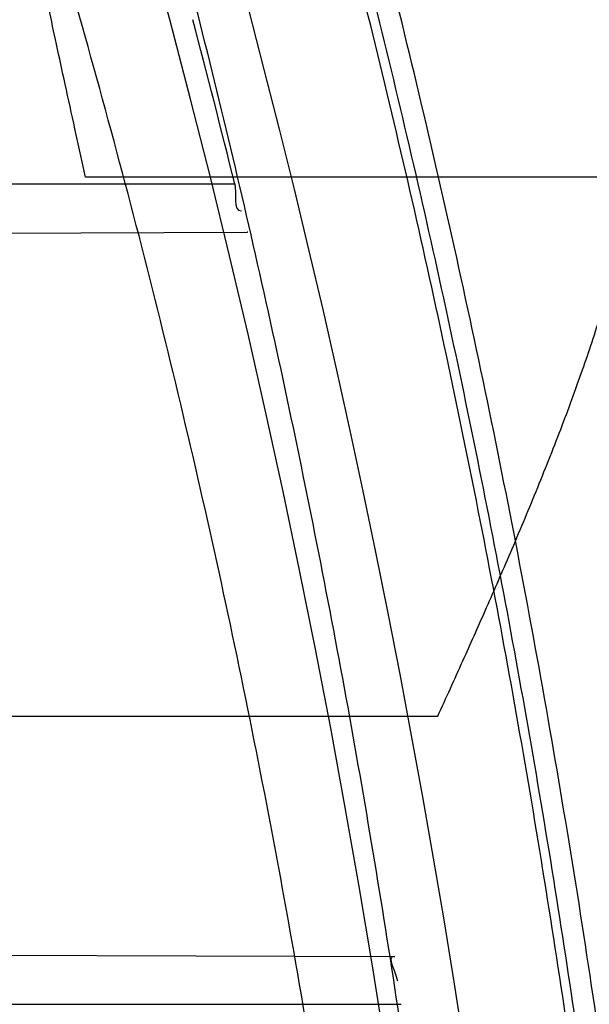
# Model space of a CAD drawing. Header units: millimetres. Extents: x 0 to 297, y 0 to 210.
# Tile 45 of 256: x 141.7902 to 141.8214, y 90.9256 to 90.9796. Entities that reach past the tile are written whole.
import ezdxf

# ---------------------------------------------------------------- set-up
doc = ezdxf.new("R2010")
doc.units = ezdxf.units.MM
doc.header["$LTSCALE"] = 16.335
doc.layers.get('0').update_dxf_attribs({"linetype": 'CONTINUOUS'})
for name, color, linetype in [('01_GLOBAL', 7, 'CONTINUOUS'), ('INTFCLR_1', 7, 'CONTINUOUS'), ('INTFCLR_144815', 7, 'CONTINUOUS')]:
    doc.layers.add(name, color=color, linetype=linetype)

msp = doc.modelspace()

# ---------------------------------------------------------------- linework, layer by layer
at = {"color": 7, "linetype": 'Continuous'}
msp.add_circle((142.5788034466, 92.2083412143), 3.42, dxfattribs=at)
at = {"color": 9, "linetype": 'Continuous'}
msp.add_arc((142.5788034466, 92.2083412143), 3.3761688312, 182.9674534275, 267.0325465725, dxfattribs=at)
at = {"layer": '01_GLOBAL', "color": 7, "linetype": 'Continuous'}
msp.add_circle((142.5788034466, 92.2083412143), 3.465, dxfattribs=at)
at = {"layer": 'INTFCLR_1', "color": 9, "linetype": 'Continuous'}
for p, q in [((141.725158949, 90.97058959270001), (141.8020041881, 90.97058959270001)), ((141.7245857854, 90.9676640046), (141.8026887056, 90.9679366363)), ((141.7338707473, 90.92848277), (141.8107340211, 90.9282144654)), ((141.7357779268, 90.9255895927), (141.8111227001, 90.9255895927))]:
    msp.add_line(p, q, dxfattribs=at)
at = {"layer": 'INTFCLR_1', "color": 6, "linetype": 'Continuous'}
for p, q in [((141.8027219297, 90.96793675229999), (141.8026887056, 90.9679366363)), ((141.8107340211, 90.9282144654), (141.810766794, 90.92821435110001))]:
    msp.add_line(p, q, dxfattribs=at)
for centre, radius, start, end in [((141.273551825, 90.84008959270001), 0.5431065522, 270, 90.00000002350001), ((141.2735905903, 90.8400918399), 0.5442890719, 13.8722679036, 14.8502447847)]:
    msp.add_arc(centre, radius, start, end, dxfattribs=at)
at = {"layer": 'INTFCLR_1', "color": 9, "linetype": 'Continuous'}
msp.add_open_spline([(141.589474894, 91.22708959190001), (141.5901302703, 91.2270894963), (141.5934664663, 91.2257697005), (141.5972968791, 91.2235292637), (141.6010154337, 91.2211904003), (141.6028021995, 91.2200263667), (141.6058484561, 91.21800314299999), (141.6133970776, 91.21273816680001), (141.6260174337, 91.20304741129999), (141.6376862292, 91.1930563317), (141.6460232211, 91.1854269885), (141.6520280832, 91.1797738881), (141.6628847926, 91.1691018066), (141.6784293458, 91.15240674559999), (141.6967876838, 91.1301309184), (141.7100118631, 91.1118246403), (141.7179037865, 91.099896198), (141.7208202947, 91.09536318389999), (141.7252087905, 91.0884116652), (141.734595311, 91.0728013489), (141.748064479, 91.04743455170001), (141.7598995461, 91.0205684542), (141.766753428, 91.0022608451), (141.7697904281, 90.99350690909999), (141.7717861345, 90.9875658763), (141.7770905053, 90.9709626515), (141.7845086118, 90.94298471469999), (141.7896594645, 90.91431187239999), (141.7919274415, 90.89640779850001), (141.7926613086, 90.8897756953), (141.793657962, 90.87980496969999), (141.795242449, 90.8582113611), (141.7955788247, 90.82488434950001), (141.7934815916, 90.79663997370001), (141.7914638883, 90.7801127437), (141.7905895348, 90.7735282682), (141.788895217, 90.7621430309), (141.7848639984, 90.73984187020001), (141.7787596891, 90.71489416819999), (141.7721799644, 90.6936469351), (141.768123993, 90.6818069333), (141.7659952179, 90.6759685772), (141.7649089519, 90.6730772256)], degree=3, knots=[0, 0, 0, 0, 0.0031306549, 0.0166311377, 0.0214593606, 0.0240790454, 0.0268205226, 0.0389267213, 0.0680356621, 0.1027866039, 0.1122691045, 0.1220183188, 0.1421809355, 0.1849822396, 0.2309158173, 0.2799873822, 0.2927706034, 0.2992370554, 0.3057353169, 0.3320403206, 0.3862319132, 0.4428084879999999, 0.4721383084, 0.4795908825, 0.487069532, 0.5020757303, 0.5628487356, 0.6251729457, 0.6410612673, 0.6490543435, 0.6570463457, 0.6889269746, 0.7524526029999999, 0.8160592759, 0.8240370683, 0.8319876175, 0.8477879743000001, 0.8790177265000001, 0.9402188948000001, 0.970317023, 0.9852457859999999, 1, 1, 1, 1], dxfattribs=at)
at = {"layer": 'INTFCLR_1', "color": 6, "linetype": 'Continuous'}
msp.add_open_spline([(141.6277114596, 90.45308959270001), (141.628171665, 90.45308959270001), (141.6293857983, 90.4535584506), (141.6315047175, 90.4546851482), (141.6344755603, 90.4566024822), (141.6382959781, 90.45932618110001), (141.6430293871, 90.46297042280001), (141.6486619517, 90.46758769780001), (141.6548706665, 90.47298156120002), (141.6611699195, 90.47874448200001), (141.6671157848, 90.4844418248), (141.6725640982, 90.4898702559), (141.6775235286, 90.49499331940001), (141.6820174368, 90.4997851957), (141.6860792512, 90.50424019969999), (141.6897364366, 90.50835687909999), (141.6930192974, 90.51213812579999), (141.695970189, 90.5156093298), (141.6986132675, 90.51877794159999), (141.7009775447, 90.5216603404), (141.7030883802, 90.5242738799), (141.7049778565, 90.526646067), (141.7066938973, 90.528827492), (141.7083843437, 90.53100071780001), (141.7101852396, 90.53334413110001), (141.7120971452, 90.53586602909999), (141.7139888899, 90.53839686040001), (141.7158471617, 90.5409158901), (141.7177807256, 90.5435730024), (141.719921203, 90.54655873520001), (141.7223135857, 90.5499520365), (141.7249869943, 90.55381783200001), (141.7279695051, 90.558226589), (141.7312859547, 90.56325135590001), (141.7349620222, 90.56898214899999), (141.739037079, 90.5755449), (141.7435494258, 90.58308452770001), (141.7485344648, 90.591778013), (141.7540294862, 90.6018595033), (141.760066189, 90.61360340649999), (141.766684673, 90.62742065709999), (141.7737557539, 90.64350792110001), (141.780825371, 90.6613597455), (141.7874356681, 90.68018148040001), (141.7933066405, 90.6992600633), (141.7983875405, 90.71840914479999), (141.8026952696, 90.7376081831), (141.8062277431, 90.7567556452), (141.8090134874, 90.77590353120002), (141.811058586, 90.7949702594), (141.8123825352, 90.81398619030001), (141.8129971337, 90.83293247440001), (141.8129122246, 90.8518123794), (141.8121342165, 90.87063713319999), (141.8106673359, 90.8893947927), (141.8085112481, 90.9080934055), (141.8056642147, 90.9267302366), (141.8021262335, 90.9452767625), (141.7978831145, 90.9637745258), (141.7929277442, 90.9822003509), (141.7872355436, 91.0005755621), (141.7808222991, 91.0188067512), (141.7739442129, 91.03620618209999), (141.7670434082, 91.0519657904), (141.7605810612, 91.0655293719), (141.7546880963, 91.07706645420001), (141.7493295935, 91.08696962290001), (141.7444701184, 91.0955139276), (141.7400702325, 91.1029297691), (141.7360941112, 91.1093927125), (141.7325006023, 91.1150506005), (141.7292596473, 91.12001098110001), (141.726339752, 91.12437206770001), (141.7237187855, 91.128203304), (141.7213647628, 91.13157857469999), (141.7192605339, 91.1345456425), (141.717372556, 91.1371689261), (141.7156764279, 91.13949490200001), (141.7140548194, 91.1416921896), (141.7123690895, 91.1439503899), (141.7105117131, 91.1464071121), (141.7085985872, 91.1489024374), (141.7066793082, 91.1513715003), (141.7047357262, 91.15383994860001), (141.7026024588, 91.1565116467), (141.7002196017, 91.15944934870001), (141.69755058, 91.1626834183), (141.6945697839, 91.1662275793), (141.6912418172, 91.1701004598), (141.6875371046, 91.1743119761), (141.6834171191, 91.178874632), (141.6788518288, 91.1837864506), (141.6738154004, 91.18903530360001), (141.6682758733, 91.1946010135), (141.6622344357, 91.2004349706), (141.6557918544, 91.2063757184), (141.6493931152, 91.21197413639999), (141.6435362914, 91.2168073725), (141.6386043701, 91.22062540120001), (141.6346411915, 91.223465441), (141.6315795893, 91.22545094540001), (141.6294126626, 91.22660901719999), (141.6281767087, 91.22708959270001), (141.6277114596, 91.22708959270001)], degree=3, knots=[0, 0, 0, 0, 0.0015510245, 0.0042404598, 0.008161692, 0.0134191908, 0.0200669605, 0.0282845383, 0.0379646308, 0.04778133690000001, 0.0570562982, 0.0657163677, 0.0737008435, 0.0810864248, 0.08785639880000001, 0.09401872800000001, 0.09964461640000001, 0.1047327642, 0.1093734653, 0.1135510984, 0.1172970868, 0.1206958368, 0.1237721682, 0.1266512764, 0.1299751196, 0.1337328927, 0.1373171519, 0.1406241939, 0.1442827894, 0.1483924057, 0.1530055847, 0.1582756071, 0.1642330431, 0.1709447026, 0.1785661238, 0.1871788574, 0.1969791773, 0.2081785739, 0.2209513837, 0.2356728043, 0.2526768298, 0.2725784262, 0.2948857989, 0.3173719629, 0.3397942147, 0.362144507, 0.3841260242, 0.4060931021, 0.4277499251, 0.4493238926, 0.4707068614, 0.4919794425, 0.5131973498, 0.5343237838, 0.5554641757, 0.5765947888, 0.5977467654, 0.6189899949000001, 0.6402145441, 0.6616941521, 0.6832817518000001, 0.7050322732, 0.7268136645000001, 0.7463228, 0.7630041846, 0.7774428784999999, 0.7899800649, 0.8009502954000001, 0.8105690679, 0.8190401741, 0.8265233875, 0.8331581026, 0.8390096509, 0.8442114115, 0.8488026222, 0.8528784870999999, 0.8564706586, 0.8596954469, 0.8625805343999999, 0.8656744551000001, 0.8691928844, 0.8729603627, 0.8762716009, 0.879732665, 0.8835489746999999, 0.8877941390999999, 0.8924809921, 0.8976810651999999, 0.9034017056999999, 0.9096904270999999, 0.916584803, 0.9241199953, 0.932290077, 0.9411002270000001, 0.9505839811, 0.960593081, 0.9706330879, 0.9792338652, 0.9861845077, 0.991642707, 0.9956806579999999, 0.9984319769, 1, 1, 1, 1], dxfattribs=at)
for points in [[(141.8020041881, 90.97058959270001), (141.8021269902, 90.9700923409), (141.8018650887, 90.96909721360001), (141.8023772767, 90.9690990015)], [(141.8107340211, 90.9282144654), (141.8102855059, 90.9282160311), (141.8108516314, 90.92732506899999), (141.810922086, 90.9268821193)]]:
    msp.add_open_spline(points, degree=3, dxfattribs=at)
at = {"layer": 'INTFCLR_144815', "color": 6, "linetype": 'Continuous'}
msp.add_line((141.8252426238, 90.97095693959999), (141.7938345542, 90.97095693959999), dxfattribs=at)
at = {"layer": 'INTFCLR_144815', "color": 9, "linetype": 'Continuous'}
msp.add_line((141.7724577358, 90.9413861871), (141.8131257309, 90.9413861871), dxfattribs=at)
at = {"layer": 'INTFCLR_144815', "color": 6, "linetype": 'Continuous'}
for radius in [0.5743020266, 0.5472855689]:
    msp.add_circle((141.273551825, 90.84008959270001), radius, dxfattribs=at)
for radius, start, end in [(0.7917112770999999, 313.9937911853, 154.5150993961), (0.7647112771, 312.9543589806, 154.5144414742), (0.73941501, 282.2440355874, 71.2863570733), (0.5834285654, 308.490992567, 51.50900743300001), (0.6104450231, 316.9838592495, 43.0161407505), (0.5760164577, 313.9992414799, 46.00075850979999)]:
    msp.add_arc((141.273551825, 90.84008959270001), radius, start, end, dxfattribs=at)
at = {"layer": 'INTFCLR_144815', "color": 9, "linetype": 'Continuous'}
for centre, radius, start, end in [((141.273551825, 90.84008959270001), 0.7345008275, 292.4997540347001, 54.0964566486), ((141.2735550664, 90.84009111), 0.6625959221, 292.4997540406, 54.09645665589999), ((141.2735749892, 90.84009512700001), 0.6513931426, 311.2505121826, 48.7494878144), ((141.2735518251, 90.84008959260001), 0.5937131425, 314.0862202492, 45.9137797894), ((141.273551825, 90.84008959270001), 0.5795156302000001, 313.8592910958, 46.1407088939), ((141.273551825, 90.84008959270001), 0.5757241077, 314.0319604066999, 45.9680396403)]:
    msp.add_arc(centre, radius, start, end, dxfattribs=at)
at = {"layer": 'INTFCLR_144815', "color": 6, "linetype": 'Continuous'}
for points, knots in [([(141.8173538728, 90.8400895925), (141.8173538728, 90.8429179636), (141.8173118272, 90.8485754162), (141.8171225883, 90.85706124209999), (141.8168070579, 90.8655470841), (141.8163650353, 90.87403295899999), (141.8157962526, 90.88251870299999), (141.8151003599, 90.891004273), (141.8142769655, 90.8994892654), (141.8133255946, 90.9079734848), (141.8122457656, 90.91645624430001), (141.8110369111, 90.9249371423), (141.8096985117, 90.9334151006), (141.8082299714, 90.94188934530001), (141.8066308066, 90.95035831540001), (141.8049004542, 90.9588208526), (141.8030385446, 90.9672748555), (141.80104466, 90.9757185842), (141.7989186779, 90.98414922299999), (141.7966604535, 90.9925643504), (141.7942702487, 91.0009603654), (141.7917483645, 91.0093340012), (141.789095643, 91.01768070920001), (141.7863130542, 91.02599619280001), (141.7834022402, 91.03427485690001), (141.7803651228, 91.0425111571), (141.7772043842, 91.0506984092), (141.7739232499, 91.0588295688), (141.7705257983, 91.06689663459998), (141.767016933, 91.07489092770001), (141.763402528, 91.0828029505), (141.7596895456, 91.09062233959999), (141.7558861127, 91.0983379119), (141.7520015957, 91.10593770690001), (141.7480466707, 91.1134090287), (141.744033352, 91.1207385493), (141.7399749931, 91.1279124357), (141.7358862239, 91.13491655), (141.7317828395, 91.1417366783), (141.7276816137, 91.148358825), (141.7236000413, 91.1547695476), (141.7195560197, 91.1609563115), (141.7155674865, 91.1669078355), (141.7116520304, 91.17261441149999), (141.7078264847, 91.17806819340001), (141.7041065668, 91.1832633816), (141.7005065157, 91.1881963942), (141.6970389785, 91.19286569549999), (141.6937149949, 91.1972715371), (141.690544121, 91.20141556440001), (141.6875338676, 91.20530135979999), (141.6846894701, 91.2089345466), (141.6820136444, 91.2123229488), (141.6795073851, 91.21547549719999), (141.6771704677, 91.2184015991), (141.6750020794, 91.22111039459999), (141.6730008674, 91.22361076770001), (141.6711651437, 91.22591115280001), (141.669493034, 91.2280194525), (141.6679826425, 91.2299427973), (141.666632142, 91.23168780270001), (141.6654391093, 91.2332604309), (141.6644023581, 91.2346669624), (141.6635160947, 91.2359113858), (141.6627882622, 91.2370028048), (141.6621863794, 91.2379330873), (141.6617182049, 91.2388949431), (141.6610997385, 91.2396961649), (141.6615040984, 91.2405846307), (141.6617698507, 91.240589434)], [0, 0, 0, 0, 0.0193136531, 0.0386315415, 0.05795820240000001, 0.0772974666, 0.0966541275, 0.1160313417, 0.1354339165, 0.1548642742, 0.1743271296, 0.1938240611, 0.2133596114, 0.2329339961, 0.2525510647, 0.2722100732, 0.2919141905, 0.3116608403, 0.3314519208, 0.351283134, 0.3711547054, 0.3910601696, 0.4109974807, 0.4309575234, 0.4509352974, 0.4709189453, 0.4908990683, 0.5108615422, 0.5307908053, 0.5506690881, 0.5704756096, 0.5901867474, 0.6097758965, 0.6292133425, 0.6484663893, 0.6674992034, 0.6862731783, 0.7047472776, 0.7228785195, 0.7406226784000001, 0.7579352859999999, 0.7747726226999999, 0.7910927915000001, 0.8068568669, 0.8220298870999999, 0.8365818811, 0.8504883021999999, 0.8637310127, 0.8762964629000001, 0.8881752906, 0.8993620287, 0.9098612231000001, 0.9196832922, 0.928844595, 0.9373624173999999, 0.9452545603, 0.952538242, 0.9592315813, 0.9653514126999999, 0.970913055, 0.9759307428, 0.980418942, 0.9843915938, 0.9878631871, 0.9908472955, 0.9933569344, 0.9954053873, 0.9981850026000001, 1, 1, 1, 1]), ([(141.6746009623, 90.43958975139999), (141.6743294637, 90.43959473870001), (141.6739346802, 90.44051627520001), (141.6745467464, 90.4413356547), (141.6750158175, 90.4423304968), (141.6756162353, 90.44328992), (141.6763427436, 90.4444157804), (141.6772268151, 90.4456987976), (141.6782605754, 90.44714833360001), (141.6794495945, 90.44876833), (141.6807951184, 90.4505653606), (141.6822994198, 90.4525454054), (141.6839649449, 90.45471611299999), (141.6857956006, 90.45708743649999), (141.6877946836, 90.4596693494), (141.6899625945, 90.4624689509), (141.6922956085, 90.46548894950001), (141.6947877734, 90.46873001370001), (141.6974360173, 90.4721973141), (141.7002434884, 90.4759050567), (141.7032142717, 90.479869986), (141.7063442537, 90.4840993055), (141.7096232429, 90.48859288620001), (141.7130388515, 90.4933481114), (141.7165811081, 90.4983662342), (141.7202374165, 90.50364521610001), (141.7239937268, 90.50918105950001), (141.7278347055, 90.5149677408), (141.731743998, 90.52099726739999), (141.735704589, 90.5272598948), (141.7396991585, 90.53374437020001), (141.7437104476, 90.540438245), (141.7477216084, 90.5473282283), (141.7517165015, 90.5544005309), (141.7556799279, 90.56164117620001), (141.7595977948, 90.56903626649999), (141.7634572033, 90.57657217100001), (141.767246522, 90.5842357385), (141.7709553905, 90.5920144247), (141.7745746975, 90.5998964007), (141.7780965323, 90.60787062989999), (141.7815140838, 90.6159268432), (141.7848215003, 90.6240554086), (141.7880144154, 90.63224886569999), (141.7910827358, 90.6404831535), (141.7940232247, 90.64874868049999), (141.7968372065, 90.6570474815), (141.7995279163, 90.6653897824), (141.8020958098, 90.6737784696), (141.8045374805, 90.68220316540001), (141.8068514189, 90.6906590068), (141.8090350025, 90.6991353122), (141.811086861, 90.7076240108), (141.8130074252, 90.7161235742), (141.8147973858, 90.72463376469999), (141.8164574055, 90.7331545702), (141.8179878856, 90.74168503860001), (141.8193889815, 90.750222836), (141.8206608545, 90.75876512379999), (141.8218038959, 90.7673101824), (141.8228186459, 90.77585753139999), (141.8237055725, 90.7844065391), (141.8244651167, 90.7929567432), (141.8250976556, 90.80150752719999), (141.8256035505, 90.8100588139), (141.825983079, 90.8186102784), (141.8262364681, 90.8271620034), (141.8263638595, 90.8357137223), (141.8263653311, 90.8442655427), (141.8262408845, 90.8528172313), (141.825990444, 90.8613689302), (141.8256138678, 90.8699203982), (141.8251109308, 90.8784716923), (141.8244813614, 90.887022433), (141.8237248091, 90.89557247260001), (141.8228408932, 90.9041213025), (141.821829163, 90.912668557), (141.8206891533, 90.9212135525), (141.8194203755, 90.92975547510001), (141.8180223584, 90.9382932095), (141.8164946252, 90.9468255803), (141.8148367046, 90.9553513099), (141.8130483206, 90.963868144), (141.8111294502, 90.9723729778), (141.8090801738, 90.9808627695), (141.8069004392, 90.98933536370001), (141.8045900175, 90.9977893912), (141.8021489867, 91.00622242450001), (141.7995780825, 91.01463013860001), (141.7968786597, 91.02300697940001), (141.794052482, 91.0313470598), (141.7911015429, 91.0396447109), (141.7880284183, 91.0478935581), (141.7848363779, 91.0560864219), (141.7815294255, 91.0642154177), (141.7781123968, 91.07227190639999), (141.7745910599, 91.08024645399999), (141.7709722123, 91.0881288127), (141.7672637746, 91.0959079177), (141.7634748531, 91.1035719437), (141.7596157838, 91.11110838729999), (141.7556981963, 91.11850409), (141.7517349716, 91.12574544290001), (141.7477402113, 91.1328185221), (141.7437291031, 91.139709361), (141.7397177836, 91.14640416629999), (141.7357230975, 91.1528896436), (141.7317622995, 91.15915334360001), (141.7278527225, 91.165183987), (141.7240113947, 91.17097180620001), (141.7202546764, 91.17650879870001), (141.7165979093, 91.18178892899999), (141.7130551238, 91.18680822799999), (141.7096387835, 91.1915648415), (141.7063596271, 91.1960589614), (141.7032265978, 91.2002926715), (141.7002468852, 91.2042696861), (141.6974259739, 91.20799513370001), (141.6947677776, 91.2114752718), (141.6922747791, 91.2147172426), (141.689948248, 91.21772876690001), (141.6877884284, 91.2205179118), (141.6857947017, 91.2230929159), (141.6839658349, 91.225461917), (141.6823001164, 91.22763286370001), (141.6807955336, 91.2296132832), (141.6794499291, 91.23141037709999), (141.6782609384, 91.2330304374), (141.6772266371, 91.234480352), (141.6763438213, 91.235762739), (141.6756133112, 91.23689083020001), (141.6750243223, 91.237843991), (141.6745991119, 91.2386960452), (141.6741632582, 91.23944360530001), (141.6741898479, 91.240581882), (141.6746009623, 91.240589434)], [0, 0, 0, 0, 0.0009311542, 0.0023661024, 0.0034197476, 0.004708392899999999, 0.006238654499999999, 0.0080169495, 0.0100497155, 0.0123440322, 0.0149074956, 0.0177478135, 0.0208710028, 0.0242896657, 0.0280205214, 0.0320682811, 0.0364316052, 0.0411066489, 0.04608797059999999, 0.0513925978, 0.0570544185, 0.0630770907, 0.069434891, 0.0761294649, 0.08315356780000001, 0.09049758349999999, 0.0981493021, 0.1060937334, 0.1143137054, 0.1227901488, 0.1315025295, 0.1404294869, 0.1495493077, 0.1588404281, 0.1682819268, 0.1778537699, 0.1875370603, 0.197314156, 0.207168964, 0.217086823, 0.2270545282, 0.2370604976, 0.2470942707, 0.2571461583, 0.2672135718, 0.2772260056, 0.2872285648, 0.2972614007, 0.3072826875, 0.3173107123, 0.3273382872, 0.3373435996, 0.3473246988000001, 0.3572841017, 0.367223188, 0.3771444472, 0.387051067, 0.3969410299, 0.4068119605, 0.4166652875, 0.4265028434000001, 0.4363264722, 0.4461370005, 0.4559367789, 0.4657270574, 0.4755104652, 0.4852884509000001, 0.4950636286, 0.5048374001, 0.5146124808, 0.5243903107, 0.5341735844, 0.5439637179, 0.5537632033, 0.5635732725, 0.5733961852, 0.5832332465, 0.5930862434, 0.6029564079, 0.6128446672, 0.6227518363, 0.6326790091, 0.6426268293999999, 0.6525927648, 0.6625749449, 0.6725742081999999, 0.6825911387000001, 0.6926266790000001, 0.7026779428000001, 0.7127386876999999, 0.7228052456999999, 0.7328732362, 0.7429368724, 0.7529895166, 0.7630233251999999, 0.7730292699, 0.7829971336, 0.7929151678, 0.8027701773, 0.8125475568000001, 0.8222311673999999, 0.8318035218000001, 0.8412455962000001, 0.8505374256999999, 0.8596580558, 0.8685859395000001, 0.8772993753, 0.8857769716, 0.8939982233, 0.9019439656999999, 0.9095970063, 0.9169424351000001, 0.9239679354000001, 0.9306640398, 0.9370242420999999, 0.9430448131, 0.9487246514, 0.9540648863, 0.9590688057, 0.9637413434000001, 0.9680887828, 0.9721183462, 0.9758379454, 0.9792560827, 0.9823810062, 0.9852211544, 0.9877847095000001, 0.9900792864, 0.992112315, 0.993890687, 0.995421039, 0.9967097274, 0.9977633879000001, 0.9985900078, 1, 1, 1, 1]), ([(141.6367999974, 91.22708959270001), (141.6364399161, 91.22708959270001), (141.6363255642, 91.2257295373), (141.6372569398, 91.2246598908), (141.63838536, 91.2227304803), (141.640177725, 91.22043632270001), (141.6424921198, 91.21746939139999), (141.6453817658, 91.2139362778), (141.6488464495, 91.20973608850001), (141.6528933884, 91.2048489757), (141.6575677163, 91.199162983), (141.6628623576, 91.1926298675), (141.6687637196, 91.1851889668), (141.6752395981, 91.1767911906), (141.6822044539, 91.1674440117), (141.6895907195, 91.157123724), (141.6972639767, 91.1458992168), (141.7051198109, 91.13380263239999), (141.7130153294, 91.12094050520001), (141.7208404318, 91.1073882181), (141.7284773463, 91.0932606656), (141.7358420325, 91.0786403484), (141.7428534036, 91.06363170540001), (141.7494631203, 91.0482979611), (141.755622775, 91.03272547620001), (141.7613102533, 91.0169574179), (141.7665038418, 91.0010528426), (141.7711928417, 90.98505273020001), (141.7753772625, 90.9689752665), (141.7790480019, 90.9528793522), (141.7822197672, 90.9367335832), (141.7848866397, 90.9206013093), (141.7870606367, 90.9044473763), (141.7887417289, 90.888322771), (141.7899368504, 90.8722155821), (141.7906506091, 90.85614051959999), (141.7908088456, 90.8454361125), (141.7908088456, 90.84008959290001)], [0, 0, 0, 0, 0.0025344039, 0.005901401, 0.0109295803, 0.0177704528, 0.0265540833, 0.0373505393, 0.04991676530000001, 0.0648695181, 0.0820131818, 0.1017234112, 0.1240566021, 0.1488553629, 0.1763609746, 0.2060970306, 0.2381748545, 0.2720515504, 0.3076064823, 0.3443876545, 0.3821831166, 0.4206251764, 0.4595934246, 0.4987613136, 0.5381325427, 0.5774437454, 0.6167240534, 0.6558745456, 0.6947773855, 0.7336358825, 0.7720551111, 0.8105726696, 0.8487051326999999, 0.8867612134, 0.9246626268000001, 0.9623689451, 1, 1, 1, 1]), ([(141.6876600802, 91.22708959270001), (141.6873876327, 91.22708959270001), (141.6869901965, 91.2261607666), (141.6875708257, 91.2253271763), (141.6880138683, 91.224310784), (141.6885845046, 91.22333053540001), (141.6892758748, 91.22218000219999), (141.6901180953, 91.2208688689), (141.6911032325, 91.2193879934), (141.6922361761, 91.21773389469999), (141.693517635, 91.2159004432), (141.6949495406, 91.213881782), (141.696533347, 91.21167127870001), (141.6982702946, 91.2092621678), (141.7001613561, 91.20664723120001), (141.702206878, 91.20381933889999), (141.7044067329, 91.2007711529), (141.7067598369, 91.1974957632), (141.7092643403, 91.193986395), (141.7119171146, 91.1902371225), (141.7147138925, 91.18624270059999), (141.7176489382, 91.1819990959), (141.7207150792, 91.1775035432), (141.7239035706, 91.17275489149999), (141.7272041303, 91.1677537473), (141.7306050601, 91.1625025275), (141.7340933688, 91.1570055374), (141.737654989, 91.1512689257), (141.7412750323, 91.1453005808), (141.7449380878, 91.1391099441), (141.7486285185, 91.1327077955), (141.7523307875, 91.12610594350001), (141.7560297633, 91.1193168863), (141.759710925, 91.11235358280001), (141.7633605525, 91.10522919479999), (141.7669658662, 91.0979568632), (141.7705151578, 91.0905494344), (141.7739978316, 91.08301930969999), (141.7774044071, 91.0753783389), (141.7807265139, 91.06763769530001), (141.7839568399, 91.0598078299), (141.7870890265, 91.0518985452), (141.7901177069, 91.0439187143), (141.7930382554, 91.0358767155), (141.7958469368, 91.02777984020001), (141.7985405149, 91.0196351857), (141.8011165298, 91.0114486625), (141.8035728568, 91.0032261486), (141.8059080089, 90.9949723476), (141.8081207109, 90.9866920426), (141.8102101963, 90.97838888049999), (141.8121758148, 90.9700666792), (141.814017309, 90.9617281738), (141.8157344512, 90.95337641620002), (141.8173273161, 90.9450134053), (141.8187959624, 90.93664150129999), (141.8201406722, 90.9282620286), (141.8213616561, 90.9198768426), (141.8224592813, 90.9114868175), (141.823433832, 90.90309336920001), (141.8242856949, 90.8946969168), (141.8250151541, 90.8862985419), (141.8256225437, 90.8778984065), (141.8261081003, 90.8694973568), (141.8264720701, 90.8610953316), (141.826714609, 90.8526929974), (141.8268358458, 90.84429018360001), (141.8268358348, 90.8358874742), (141.8267145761, 90.82748467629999), (141.8264720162, 90.8190823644), (141.8261080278, 90.8106804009), (141.8256224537, 90.8022794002), (141.8250150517, 90.79387936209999), (141.8242855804, 90.78548105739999), (141.823433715, 90.7770847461), (141.8224591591, 90.7686913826), (141.8213615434, 90.7603015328), (141.8201405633, 90.7519164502), (141.818795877, 90.7435371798), (141.8173272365, 90.7351653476), (141.8157344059, 90.7268025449), (141.8140172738, 90.71845084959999), (141.8121758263, 90.7101125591), (141.8102102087, 90.7017903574), (141.8081207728, 90.6934873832), (141.805908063, 90.68520703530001), (141.8035729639, 90.67695340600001), (141.801116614, 90.66873079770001), (141.7985406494, 90.6605444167), (141.7958470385, 90.6523996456), (141.7930384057, 90.6443028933), (141.7901178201, 90.636260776), (141.7870891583, 90.6282809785), (141.7839569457, 90.6203716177), (141.7807266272, 90.6125417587), (141.7774045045, 90.60480106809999), (141.7739979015, 90.5971600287), (141.7705152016, 90.5896298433), (141.7669658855, 90.582222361), (141.7633605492, 90.5749499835), (141.759710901, 90.567825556), (141.7560297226, 90.56086222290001), (141.7523307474, 90.55407316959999), (141.748628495, 90.5474713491), (141.7449380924, 90.54106924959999), (141.7412750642, 90.5348786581), (141.737655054, 90.528910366), (141.7340934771, 90.5231738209), (141.7306052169, 90.5176769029), (141.7272043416, 90.5124257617), (141.7239038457, 90.50742470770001), (141.7207154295, 90.50267616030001), (141.7176493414, 90.4981806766), (141.7147143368, 90.4939371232), (141.7119175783, 90.4899427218), (141.7092648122, 90.4861934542), (141.7067603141, 90.4826840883), (141.7044071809, 90.4794086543), (141.702207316, 90.4763604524), (141.700161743, 90.4735324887), (141.6982706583, 90.47091752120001), (141.6965336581, 90.4685083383), (141.6949498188, 90.466297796), (141.6935178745, 90.4642790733), (141.6922363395, 90.462445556), (141.691103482, 90.4607914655), (141.6901178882, 90.4593103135), (141.6892769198, 90.45799983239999), (141.6885816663, 90.4568471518), (141.6880221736, 90.45587298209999), (141.6876198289, 90.4550040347), (141.6872095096, 90.4542385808), (141.687244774, 90.45308959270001), (141.6876600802, 90.45308959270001)], [0, 0, 0, 0, 0.0009748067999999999, 0.0024843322, 0.0035889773, 0.0049377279, 0.0065370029, 0.0083930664, 0.0105121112, 0.0129009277, 0.0155662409, 0.0185155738, 0.0217561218, 0.0252958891, 0.029142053, 0.0333024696, 0.0377835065, 0.0425919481, 0.0477324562, 0.0532095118, 0.059024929, 0.0651792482, 0.071670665, 0.0784946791, 0.0856442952, 0.09310988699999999, 0.1008792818, 0.1089378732, 0.1172690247, 0.1258543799, 0.1346742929, 0.1437082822, 0.1529356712, 0.1623360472, 0.1718891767, 0.1815756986, 0.1913773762, 0.2012771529, 0.211259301, 0.2213094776, 0.2314148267, 0.2415638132, 0.2517458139, 0.2619526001, 0.2721754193, 0.2824085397, 0.2926450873, 0.3028812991, 0.3131119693, 0.3233349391, 0.3335463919, 0.3437455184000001, 0.3539296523, 0.3640990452, 0.3742517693, 0.3843890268, 0.3945097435, 0.4046157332, 0.4147062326, 0.4247836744, 0.4348478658, 0.4449015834, 0.4549448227, 0.4649806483, 0.4750093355, 0.4850340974, 0.4950553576, 0.5050763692, 0.5150976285, 0.5251223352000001, 0.5351510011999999, 0.5451866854, 0.5552299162, 0.5652834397, 0.5753475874, 0.5854247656, 0.5955152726, 0.6056208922, 0.6157416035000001, 0.6258785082, 0.6360313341, 0.6462002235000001, 0.6563845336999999, 0.6665832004, 0.6767949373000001, 0.6870173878, 0.6972484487, 0.7074841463, 0.7177211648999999, 0.7279537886, 0.7381770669, 0.7483834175, 0.7585658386, 0.7687147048, 0.7788200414, 0.7888703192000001, 0.7988525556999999, 0.8087524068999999, 0.8185541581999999, 0.8282407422, 0.8377939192, 0.8471943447, 0.8564217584, 0.8654556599, 0.8742755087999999, 0.8828608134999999, 0.8911918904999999, 0.8992503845, 0.907019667, 0.9144851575, 0.9216346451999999, 0.9284584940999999, 0.9349497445, 0.9411040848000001, 0.9469194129, 0.9523964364, 0.9575370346, 0.9623454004, 0.9668266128, 0.9709869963, 0.9748333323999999, 0.9783730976, 0.9816137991, 0.9845631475, 0.9872286, 0.9896174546, 0.9917366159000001, 0.9935927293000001, 0.995192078, 0.9965408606, 0.9976455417, 0.9985140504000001, 1, 1, 1, 1]), ([(141.8279920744, 90.8400895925), (141.8279920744, 90.8431078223), (141.8279453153, 90.8491449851), (141.827734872, 90.8581999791), (141.8273840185, 90.86725419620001), (141.8268925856, 90.8763071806), (141.8262603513, 90.88535831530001), (141.8254870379, 90.8944069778), (141.8245723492, 90.9034522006), (141.8235159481, 90.9124930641), (141.8223175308, 90.9215281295), (141.8209767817, 90.9305559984), (141.8194934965, 90.93957457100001), (141.8178674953, 90.94858181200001), (141.8160988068, 90.9575748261), (141.8141875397, 90.96655076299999), (141.8121341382, 90.9755057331), (141.8099392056, 90.9844358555), (141.8076038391, 90.9933360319), (141.8051294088, 91.0022010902), (141.8025179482, 91.01102454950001), (141.7997719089, 91.01979975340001), (141.7968945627, 91.0285187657), (141.7938898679, 91.03717307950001), (141.7907627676, 91.0457530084), (141.7875191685, 91.0542480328), (141.7841661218, 91.06264658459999), (141.7807119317, 91.0709360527), (141.7771662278, 91.0791028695), (141.773540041, 91.08713256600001), (141.7698458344, 91.09500990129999), (141.7660975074, 91.1027190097), (141.7623103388, 91.1102436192), (141.7585008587, 91.11756734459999), (141.7546866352, 91.1246740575), (141.750885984, 91.13154830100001), (141.7471176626, 91.1381756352), (141.743400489, 91.14454303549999), (141.7397529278, 91.1506392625), (141.7361926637, 91.1564551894), (141.7327361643, 91.16198410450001), (141.7293986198, 91.1672213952), (141.7261938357, 91.172164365), (141.7231341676, 91.17681202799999), (141.7202295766, 91.18116625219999), (141.7174873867, 91.1852318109), (141.714912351, 91.189016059), (141.712507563, 91.1925274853), (141.7102748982, 91.19577505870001), (141.7082153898, 91.1987677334), (141.7063294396, 91.2015141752), (141.7046169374, 91.2040227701), (141.7030776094, 91.2063008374), (141.7017103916, 91.20835673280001), (141.7005155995, 91.2101931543), (141.6994879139, 91.2118285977), (141.6986378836, 91.21323180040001), (141.6979277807, 91.2145176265), (141.6972633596, 91.2157351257), (141.6964914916, 91.2179110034), (141.697273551, 91.2179246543)], [0, 0, 0, 0, 0.0222571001, 0.0445186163, 0.0667890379, 0.0890723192, 0.1113729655, 0.1336940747, 0.1560397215, 0.1784119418, 0.2008143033, 0.2232471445, 0.2457129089, 0.2682100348, 0.2907394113, 0.3132970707, 0.3358817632, 0.358486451, 0.3811070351, 0.4037327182, 0.4263554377, 0.4489604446, 0.4715347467, 0.4940593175, 0.5165136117, 0.5388737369, 0.5611120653, 0.5831973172, 0.6050944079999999, 0.6267646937, 0.6481657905, 0.669252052, 0.6899749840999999, 0.7102837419, 0.7301263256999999, 0.7494508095, 0.7682064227, 0.7863443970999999, 0.8038198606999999, 0.8205929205, 0.8366293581, 0.851902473, 0.8663888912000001, 0.8800703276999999, 0.8929351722, 0.9049861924, 0.9162327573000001, 0.9266888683, 0.9363704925, 0.9452946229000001, 0.9534783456, 0.9609388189, 0.9676924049, 0.9737545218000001, 0.9791401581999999, 0.9838651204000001, 0.9879448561, 0.9913952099, 0.9942320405, 1, 1, 1, 1]), ([(141.8545562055, 90.84008959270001), (141.8545562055, 90.8458266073), (141.8543766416, 90.8573067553), (141.8535699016, 90.8745213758), (141.8522225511, 90.89173065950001), (141.8503317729, 90.90892995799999), (141.8478929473, 90.9261128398), (141.8449029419, 90.9432691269), (141.8413565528, 90.9603833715), (141.83725221, 90.9774357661), (141.8325884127, 90.9943993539), (141.8273701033, 91.011240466), (141.8216049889, 91.02791509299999), (141.8153120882, 91.0443704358), (141.8085173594, 91.06053977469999), (141.8012644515, 91.0763477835), (141.7936084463, 91.0917026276), (141.7856284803, 91.106503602), (141.777421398, 91.1206404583), (141.7691021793, 91.1340002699), (141.7608023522, 91.1464770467), (141.7526596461, 91.15797609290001), (141.7448116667, 91.1684275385), (141.7373791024, 91.1777871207), (141.7304690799, 91.186047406), (141.7241547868, 91.1932237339), (141.7184880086, 91.1993575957), (141.7134947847, 91.2045035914), (141.7091846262, 91.20872154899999), (141.7055514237, 91.2120766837), (141.7025916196, 91.21461634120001), (141.7002729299, 91.2164197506), (141.69861852, 91.21747867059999), (141.6976418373, 91.2179310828), (141.697273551, 91.2179246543)], [0, 0, 0, 0, 0.0408478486, 0.0817335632, 0.1226845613, 0.1637334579, 0.2049110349, 0.2462332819, 0.2877076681, 0.3293330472, 0.3710932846, 0.4129493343, 0.4548452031, 0.496691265, 0.5383653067, 0.5797017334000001, 0.6205048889, 0.6605076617, 0.6994062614, 0.7368735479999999, 0.7725477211, 0.8060862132, 0.8371823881, 0.8655946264, 0.8911736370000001, 0.9138533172, 0.9336464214, 0.9506270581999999, 0.9648988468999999, 0.9765861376, 0.9858149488, 0.9927059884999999, 0.9973773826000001, 1, 1, 1, 1]), ([(141.7938345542, 90.97095693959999), (141.7936397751, 90.9718417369), (141.7932656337, 90.9735393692), (141.7927317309, 90.9759713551), (141.7922541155, 90.97817086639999), (141.791839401, 90.9801241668), (141.7914893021, 90.9818212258), (141.791217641, 90.983250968), (141.7910004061, 90.98441606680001), (141.7908958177, 90.98539256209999), (141.79075367, 90.9860369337), (141.79087151, 90.98632451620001)], [0, 0, 0, 0, 0.1734438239, 0.3327968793, 0.4766802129, 0.6043146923, 0.7151432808, 0.8082047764, 0.883485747, 0.9405016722, 1, 1, 1, 1]), ([(141.8131257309, 90.9413861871), (141.813587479, 90.94239930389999), (141.8144593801, 90.944321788), (141.815760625, 90.94724010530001), (141.8170788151, 90.95026240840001), (141.8184430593, 90.95351111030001), (141.8197769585, 90.95685688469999), (141.8209819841, 90.96011025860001), (141.8219985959, 90.9631589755), (141.8228157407, 90.9659706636), (141.8234271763, 90.96853325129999), (141.823714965, 90.97017519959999), (141.8238207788, 90.97095693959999)], [0, 0, 0, 0, 0.1059068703, 0.2007974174, 0.3039389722, 0.4195429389, 0.5359470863, 0.6465311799, 0.7495099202, 0.8415798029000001, 0.9249613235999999, 1, 1, 1, 1])]:
    msp.add_open_spline(points, degree=3, knots=knots, dxfattribs=at)
at = {"layer": 'INTFCLR_144815', "color": 9, "linetype": 'Continuous'}
for points, knots in [([(141.7140713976, 91.239196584), (141.7138431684, 91.2390029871), (141.7139951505, 91.2378533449), (141.7147929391, 91.2362359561), (141.7163015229, 91.2335343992), (141.7185278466, 91.2300968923), (141.7214490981, 91.2257628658), (141.7243052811, 91.22164368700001), (141.7268942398, 91.2179273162), (141.7298434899, 91.2136986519), (141.735690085, 91.2052905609), (141.7448453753, 91.1918473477), (141.7532702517, 91.17882432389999), (141.7592085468, 91.1692566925), (141.7634500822, 91.1622947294), (141.7711113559, 91.1493418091), (141.7820546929, 91.1295734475), (141.7925484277, 91.10857943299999), (141.7997013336, 91.09295756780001), (141.8037938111, 91.0835771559), (141.8099724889, 91.0689269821), (141.8187673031, 91.04607860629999), (141.8291486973, 91.01421032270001), (141.8365545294, 90.98634239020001), (141.8410124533, 90.9660999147), (141.8433636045, 90.95417320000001), (141.8466773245, 90.9359292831), (141.8506578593, 90.9080646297), (141.8526756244, 90.88307048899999), (141.8533025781, 90.8704391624)], [0, 0, 0, 0, 0.0022439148, 0.007012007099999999, 0.0145616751, 0.0248857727, 0.0379376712, 0.0536629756, 0.06249403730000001, 0.0718926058, 0.0923190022, 0.139277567, 0.1938351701, 0.208594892, 0.2237064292, 0.2549578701, 0.3214231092, 0.3930729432, 0.4308715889, 0.4502348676, 0.4698046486, 0.5500825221, 0.6337073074, 0.7209883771, 0.7661542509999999, 0.7890969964, 0.8121289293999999, 0.9051772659, 1, 1, 1, 1]), ([(141.8624418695, 90.87022915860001), (141.861803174, 90.8827740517), (141.8597531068, 90.9075992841), (141.8557097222, 90.9352684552), (141.8523384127, 90.9533813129), (141.8499523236, 90.9652259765), (141.8454176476, 90.98532971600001), (141.8378919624, 91.0130062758), (141.8273334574, 91.04464482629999), (141.818403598, 91.0673244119), (141.812123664, 91.081862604), (141.8079651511, 91.0911754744), (141.8006936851, 91.1066864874), (141.7900265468, 91.1275268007), (141.778905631, 91.14714006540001), (141.7711222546, 91.1599906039), (141.7668098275, 91.16689670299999), (141.7607741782, 91.1763926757), (141.7522058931, 91.1893107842), (141.742904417, 91.2026446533), (141.7369606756, 91.2109801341), (141.7339609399, 91.21517308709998), (141.7303177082, 91.2202703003), (141.7266062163, 91.2254994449), (141.7231829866, 91.23063774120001), (141.7216462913, 91.2333146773), (141.720828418, 91.23490508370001), (141.7206675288, 91.2360504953), (141.7208941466, 91.23623922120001)], [0, 0, 0, 0, 0.0945441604, 0.1873460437, 0.2103231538, 0.2332131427, 0.2782846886, 0.3654193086, 0.4489587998, 0.529211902, 0.5487834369, 0.5681546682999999, 0.6059759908, 0.6777110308, 0.7443035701, 0.7756315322, 0.7907861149, 0.80558492, 0.8603198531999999, 0.9074428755, 0.9279435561, 0.9373780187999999, 0.9462430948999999, 0.9751197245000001, 0.985468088, 0.9930239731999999, 0.9977802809, 1, 1, 1, 1]), ([(141.7643950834, 91.2251521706), (141.7663097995, 91.2226427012), (141.76891029, 91.2192426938), (141.7722127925, 91.2148822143), (141.7751386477, 91.2109955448), (141.7808032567, 91.2033830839), (141.7894883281, 91.191344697), (141.8005379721, 91.1751750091), (141.8101011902, 91.16021458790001), (141.8169374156, 91.1488850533), (141.8209735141, 91.1419812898), (141.8272374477, 91.1310271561), (141.8365583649, 91.1137358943), (141.8484164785, 91.0893188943), (141.8567560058, 91.06996123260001), (141.862108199, 91.0564505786), (141.8656932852, 91.0470658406), (141.8717788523, 91.0301948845), (141.8796951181, 91.00530168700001), (141.8878014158, 90.9742458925), (141.8926990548, 90.9501791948), (141.8954559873, 90.9337030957), (141.8971725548, 90.9224595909), (141.8990258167, 90.90827364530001), (141.9004721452, 90.89398905), (141.9013823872, 90.8824934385), (141.9024933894, 90.865262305), (141.9032154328, 90.83944294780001), (141.9021783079, 90.8050906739), (141.8999135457, 90.7794553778), (141.8977909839, 90.7624591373), (141.8962261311, 90.751245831), (141.8931316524, 90.73207443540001), (141.8876773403, 90.7054168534), (141.8795935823, 90.6745349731), (141.8716936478, 90.64973382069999), (141.8660384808, 90.63407483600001), (141.8633583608, 90.6270013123), (141.8615690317, 90.6223654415), (141.8566854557, 90.61004984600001), (141.8483593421, 90.5907378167), (141.8365254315, 90.5663810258), (141.8262696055, 90.54735809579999), (141.8189775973, 90.5347458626), (141.8148812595, 90.52788649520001), (141.8090411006, 90.5183062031), (141.8005369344, 90.50500223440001), (141.7894774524, 90.4888188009), (141.7807860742, 90.47677256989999), (141.7751193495, 90.4691578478), (141.7721958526, 90.46527455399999), (141.7689002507, 90.4609233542), (141.7663059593, 90.4575314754), (141.7643951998, 90.455027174)], [0, 0, 0, 0, 0.0113523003, 0.0153945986, 0.0196724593, 0.0288485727, 0.04952051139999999, 0.0730548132, 0.0992747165, 0.1133659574, 0.1206417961, 0.1280352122, 0.1587481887, 0.1912667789, 0.2256293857, 0.2345212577, 0.2435306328, 0.2617592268, 0.2990180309, 0.3374305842, 0.3771409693, 0.3872950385, 0.3975091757, 0.4180450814, 0.4387403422, 0.4491382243, 0.4595166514, 0.5008391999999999, 0.5419727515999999, 0.5830556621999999, 0.5933356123, 0.6035730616, 0.6237732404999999, 0.6631691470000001, 0.7013781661, 0.7385292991, 0.7567366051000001, 0.761249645, 0.7657337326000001, 0.7746080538, 0.8088969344, 0.8413373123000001, 0.8719692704, 0.886598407, 0.893729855, 0.9007025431, 0.926950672, 0.9505051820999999, 0.9711896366, 0.9803691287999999, 0.9846421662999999, 0.9886711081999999, 1, 1, 1, 1]), ([(141.8845709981, 90.8400896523), (141.8845710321, 90.8515170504), (141.884178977, 90.8658780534), (141.883115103, 90.88313596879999), (141.8822316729, 90.8948053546), (141.8808280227, 90.9093056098), (141.8790292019, 90.9237079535), (141.8773629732, 90.9351234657), (141.8746878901, 90.9518455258), (141.869936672, 90.9762699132), (141.8620699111, 91.0078005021), (141.854385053, 91.0330845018), (141.8484756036, 91.0502253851), (141.8449952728, 91.05975774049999), (141.839802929, 91.0734721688), (141.831713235, 91.09312303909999), (141.8202038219, 91.1179271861), (141.8111524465, 91.1355040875), (141.8050694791, 91.1466401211), (141.8011527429, 91.15365393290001), (141.7945207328, 91.1651615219), (141.7852415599, 91.1803626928), (141.7745168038, 91.1968019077), (141.7664476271, 91.20852133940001), (141.7620144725, 91.2147805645), (141.7609026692, 91.2163407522)], [0, 0, 0, 0, 0.08514645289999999, 0.1069705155, 0.1288336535, 0.1723417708, 0.2155033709, 0.2369658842, 0.2582983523, 0.3416830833, 0.4222645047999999, 0.5003369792, 0.5384972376, 0.5573483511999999, 0.5759473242, 0.6477620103, 0.7156277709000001, 0.779635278, 0.7950300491, 0.8101748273, 0.8394913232, 0.8939896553, 0.9428494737, 0.9857252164, 1, 1, 1, 1])]:
    msp.add_open_spline(points, degree=3, knots=knots, dxfattribs=at)

doc.saveas('drawing.dxf')
